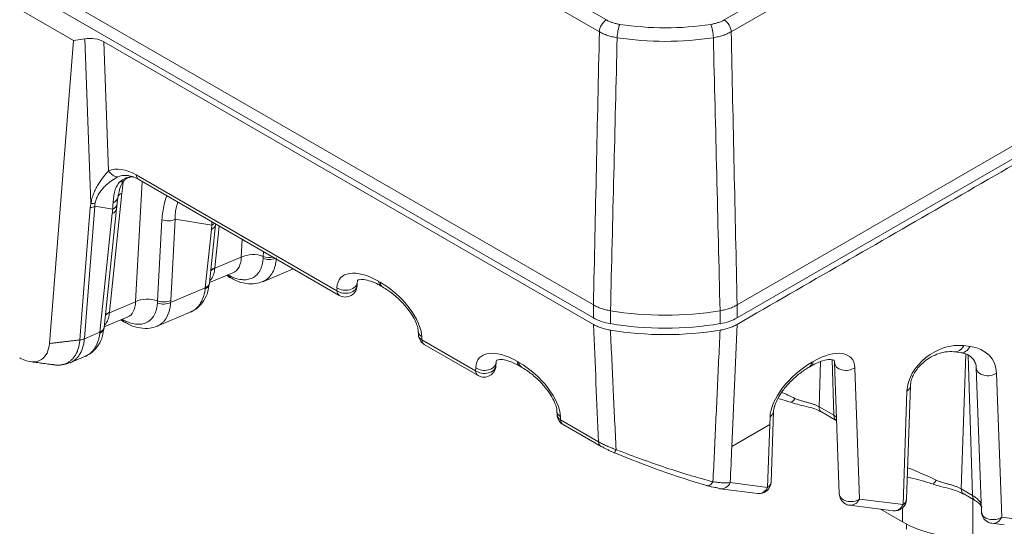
# Model space of a CAD drawing. Header units: millimetres. Extents: x 4 to 836, y 5 to 589.
# Tile 14 of 154: x 90 to 115, y 88 to 101. Entities that reach past the tile are written whole.
import ezdxf

# ---------------------------------------------------------------- set-up
doc = ezdxf.new("R2010")
doc.units = ezdxf.units.MM
doc.layers.add('1', color=7, linetype='Continuous', true_color=0xffffff)

msp = doc.modelspace()

# ---------------------------------------------------------------- linework, layer by layer
at = {"layer": '1', "color": 143, "linetype": 'Continuous', "lineweight": 18}
for p, q in [((193.303, 142.983), (108.54, 94.045)), ((104.915, 94.045), (37.829, 132.777)), ((84.883, 104.713), (91.802, 100.718)), ((91.194, 93.072), (91.802, 100.718)), ((91.802, 100.718), (92.083, 100.761)), ((92.564, 100.686), (104.915, 93.555)), ((93.083, 97.19), (93.087, 97.194)), ((93.446, 97.206), (98.505, 94.285)), ((92.573, 93.48), (92.883, 96.47)), ((95.23, 94.599), (95.382, 96.068)), ((96.573, 94.632), (97.343, 94.956)), ((95.231, 94.609), (95.819, 94.856)), ((95.656, 94.788), (95.715, 94.754)), ((95.817, 94.855), (95.819, 94.856)), ((98.955, 94.534), (98.958, 94.61)), ((98.955, 94.534), (98.955, 94.539)), ((99.558, 94.522), (99.597, 94.5)), ((92.574, 93.49), (93.152, 93.733)), ((92.99, 93.665), (93.049, 93.631)), ((93.151, 93.732), (93.153, 93.733)), ((93.907, 93.508), (94.743, 93.861)), ((100.499, 93.301), (100.496, 93.38)), ((100.649, 93.048), (102.005, 92.264)), ((91.71, 92.583), (92.087, 92.742)), ((114.007, 92.862), (114.167, 92.842)), ((102.455, 92.514), (102.458, 92.59)), ((102.455, 92.514), (102.455, 92.518)), ((103.058, 92.502), (103.097, 92.479)), ((110.358, 92.479), (110.397, 92.502)), ((110.996, 92.59), (111.114, 89.279)), ((114.573, 92.454), (114.703, 88.823)), ((112.911, 92.007), (112.813, 89.143)), ((103.999, 91.28), (103.996, 91.36)), ((109.458, 91.36), (109.397, 89.577)), ((110.669, 91.345), (111.041, 91.13)), ((104.149, 91.027), (105.106, 90.475)), ((108.116, 89.406), (109.059, 89.286)), ((111.114, 89.283), (111.114, 89.279)), ((114.254, 89.275), (114.541, 89.109)), ((111.376, 88.992), (112.475, 88.852)), ((114.702, 88.827), (114.703, 88.823)), ((114.965, 88.536), (115.279, 88.496))]:
    msp.add_line(p, q, dxfattribs=at)
at = {"layer": '1', "color": 252, "linetype": 'Continuous', "lineweight": 18}
for p, q in [((108.54, 93.719), (193.02, 142.494)), ((38.112, 132.287), (104.914, 93.719))]:
    msp.add_line(p, q, dxfattribs=at)
at = {"layer": '1', "color": 143, "linetype": 'Continuous', "lineweight": 13}
for p, q in [((101.585, 103.348), (105.241, 101.236)), ((108.213, 101.236), (111.87, 103.348)), ((105.065, 100.937), (101.408, 103.049)), ((112.046, 103.049), (108.389, 100.937)), ((92.239, 96.601), (92.083, 100.761)), ((92.564, 100.686), (92.686, 97.428)), ((93.365, 94.127), (93.53, 97.157)), ((93.384, 97.324), (98.444, 94.403)), ((93.02, 96.861), (92.708, 93.864)), ((91.958, 93.163), (92.223, 96.5)), ((92.34, 96.533), (92.074, 93.196)), ((92.79, 96.46), (92.34, 96.533)), ((92.468, 93.358), (92.778, 96.348)), ((93.92, 94.147), (94.032, 96.194)), ((94.365, 96.207), (94.253, 94.16)), ((95.289, 96.058), (94.365, 96.207)), ((95.125, 94.477), (95.277, 95.946)), ((95.475, 96.035), (95.365, 94.983)), ((96.032, 95.25), (96.056, 95.699)), ((96.587, 95.271), (96.593, 95.389)), ((95.364, 94.969), (96.032, 95.25)), ((99.496, 94.64), (99.535, 94.618)), ((94.251, 94.109), (95.125, 94.477)), ((98.444, 94.403), (98.447, 94.479)), ((92.707, 93.849), (93.365, 94.127)), ((92.075, 93.193), (92.468, 93.358)), ((100.585, 93.245), (100.587, 93.166)), ((100.587, 93.166), (101.944, 92.382)), ((114.257, 93.018), (114.416, 92.998)), ((110.979, 91.261), (110.934, 92.661)), ((114.306, 92.802), (114.192, 89.406)), ((114.479, 89.24), (114.365, 92.774)), ((101.944, 92.382), (101.947, 92.458)), ((102.996, 92.619), (103.035, 92.597)), ((110.419, 92.597), (110.458, 92.619)), ((110.645, 92.612), (110.606, 91.476)), ((111.508, 92.458), (111.626, 89.147)), ((115.084, 92.323), (115.214, 88.692)), ((112.725, 89.008), (112.823, 91.871)), ((110.606, 91.476), (110.979, 91.261)), ((104.085, 91.224), (104.087, 91.145)), ((109.363, 91.03), (109.37, 91.224)), ((104.087, 91.145), (105.044, 90.592)), ((108.405, 90.477), (109.363, 91.03)), ((109.309, 89.442), (109.363, 91.03)), ((108.365, 89.562), (109.309, 89.442)), ((114.192, 89.406), (114.479, 89.24)), ((111.626, 89.147), (112.725, 89.008)), ((115.214, 88.692), (115.528, 88.652))]:
    msp.add_line(p, q, dxfattribs=at)
at = {"layer": '1', "color": 252, "linetype": 'Continuous', "lineweight": 13}
for p, q in [((104.914, 93.719), (104.914, 94.045)), ((105.345, 93.899), (105.345, 93.572)), ((108.109, 93.572), (108.109, 93.899)), ((108.54, 94.045), (108.54, 93.719))]:
    msp.add_line(p, q, dxfattribs=at)
at = {"layer": '1', "color": 9, "linetype": 'Continuous', "lineweight": 13}
for p, q in [((112.714, 88.57), (112.714, 88.927)), ((114.481, 89.144), (114.481, 88.148))]:
    msp.add_line(p, q, dxfattribs=at)
at = {"layer": '1', "color": 9, "linetype": 'Continuous', "lineweight": 18}
msp.add_line((112.156, 88.893), (112.714, 88.57), dxfattribs=at)
at = {"layer": '1', "color": 27, "linetype": 'Continuous', "lineweight": 18}
msp.add_line((112.816, 88.515), (112.816, 88.386), dxfattribs=at)
at = {"layer": '1', "color": 143, "linetype": 'Continuous', "lineweight": 18}
for centre, start, end in [((98.655, 94.545), 240, 357.9596), ((100.799, 93.307), 181.9599, 240), ((102.155, 92.524), 240, 357.9596), ((104.299, 91.287), 181.9599, 240), ((109.097, 89.584), 262.7602, 358.0401), ((111.414, 89.289), 182.0404, 240), ((111.414, 89.289), 240, 262.7602), ((112.513, 89.15), 262.7602, 358.0401), ((115.002, 88.833), 182.0404, 240), ((115.002, 88.833), 240, 262.7602)]:
    msp.add_arc(centre, 0.3, start, end, dxfattribs=at)
at = {"layer": '1', "color": 143, "linetype": 'Continuous', "lineweight": 13}
for centre, major_axis, ratio, start_param, end_param in [((105.241, 101.032), (0.125, 0.217), 0.57735, 0.785398, 2.321288), ((105.579, 100.92), (-0.038, -0.247), 0.210196, 3.773325, 5.309215), ((106.727, 103.613), (-4.462, 0), 0.57735, 1.310427, 1.831165), ((107.876, 100.92), (0.038, -0.247), 0.210196, 0.973971, 2.50986), ((108.213, 101.032), (0.125, -0.217), 0.57735, 0.820305, 2.356194), ((106.727, 103.416), (4.712, 0), 0.57735, 4.45202, 4.972758), ((93.534, 95.556), (-0.867, 1.864), 0.506578, 5.657982, 6.2638), ((92.897, 97.57), (0.116, -0.277), 0.84428, 4.876908, 5.920361), ((93.746, 95.698), (-0.836, 1.572), 0.451542, 6.009432, 6.264273), ((93.799, 95.689), (-0.699, 1.549), 0.522307, 6.033275, 6.463548), ((92.895, 97.424), (0.192, -0.23), 0.800234, 5.749959, 6.261106), ((93.596, 97.466), (-0.15, -0.26), 0.57735, 5.57891, 6.283182), ((92.162, 96.786), (0.292, -0.07), 0.588699, 5.11714, 5.529728), ((96.055, 95.326), (-3.687, 1.371), 0.334023, 0.062564, 0.125087), ((92.623, 96.804), (0.296, -0.048), 0.686784, 5.4544, 6.258685), ((93.342, 96.606), (-0.497, 0.052), 0.61147, 5.479365, 5.812743), ((96.132, 95.14), (-3.866, 1.545), 0.382253, 0.055492, 0.118015), ((92.146, 96.686), (0.299, -0.024), 0.625624, 5.021971, 5.464429), ((92.585, 96.501), (0.298, -0.031), 0.61147, 5.479365, 6.281112), ((92.597, 96.613), (0.298, -0.032), 0.608796, 5.482054, 6.264021), ((94.172, 96.359), (-0.3, 0.016), 0.639355, 1.120714, 2.307113), ((95.084, 96.099), (0.298, -0.031), 0.61147, 5.479365, 6.281112), ((95.096, 96.211), (0.298, -0.032), 0.608796, 5.482054, 5.838048), ((95.292, 95.719), (-0.585, 0.831), 0.545909, 3.023381, 3.790474), ((96.354, 94.995), (0.499, -0.027), 0.639355, 1.120714, 2.307113), ((96.724, 95.385), (0.3, -0.012), 0.647798, 4.24922, 5.315215), ((96.727, 95.436), (0.3, -0.016), 0.639355, 4.262306, 5.0992), ((95.686, 94.714), (0.497, -0.052), 0.610953, 2.338295, 2.656349), ((95.688, 94.728), (0.497, -0.052), 0.61147, 2.337772, 2.655864), ((99.496, 93.853), (-0.958, 0.876), 0.491012, 5.134226, 6.678843), ((95.865, 95.014), (-0.15, -0.26), 0.57735, 5.955147, 6.282926), ((95.905, 94.991), (-0.147, -0.261), 0.569062, 5.804322, 6.265489), ((99.708, 94.782), (-0.15, -0.26), 0.57735, 5.57891, 6.283199), ((94.929, 94.61), (0.298, -0.035), 0.628221, 5.486068, 6.297011), ((94.931, 94.623), (0.298, -0.032), 0.617281, 5.4814, 6.282917), ((94.931, 94.63), (0.298, -0.031), 0.61147, 5.479365, 6.283169), ((98.655, 94.545), (0.3, -0.011), 0.685579, 3.954361, 6.283168), ((98.655, 94.545), (-0.15, -0.26), 0.57735, 5.57891, 6.283182), ((98.658, 94.621), (0.3, -0.011), 0.685579, 3.954361, 6.283168), ((99.747, 94.76), (-0.15, -0.26), 0.57735, 5.57891, 6.28029), ((99.535, 93.83), (-0.958, 0.876), 0.491012, 3.58961, 5.134226), ((93.687, 93.872), (-0.499, 0.027), 0.639355, 4.262306, 5.448706), ((94.06, 94.313), (-0.3, 0.016), 0.639355, 1.120714, 2.307113), ((92.625, 94.596), (-0.585, 0.831), 0.545909, 3.023381, 3.790474), ((94.058, 94.262), (-0.3, 0.012), 0.647798, 1.107628, 2.296773), ((93.029, 93.595), (-0.497, 0.052), 0.610953, 5.479888, 5.797942), ((93.031, 93.609), (-0.497, 0.052), 0.61147, 5.479365, 5.797457), ((93.199, 93.891), (-0.15, -0.26), 0.57735, 5.955147, 6.282926), ((93.238, 93.868), (0.147, 0.261), 0.569062, 2.662729, 3.124305), ((92.272, 93.49), (0.298, -0.035), 0.628221, 5.486068, 6.297011), ((92.274, 93.504), (0.298, -0.032), 0.617281, 5.4814, 6.282917), ((92.274, 93.511), (0.298, -0.031), 0.61147, 5.479365, 6.283169), ((91.881, 93.345), (0.299, -0.019), 0.634213, 5.012368, 5.454746), ((100.796, 93.387), (-0.3, -0.01), 0.647081, 6.263361, 7.04939), ((100.799, 93.307), (-0.3, -0.01), 0.647081, 6.263361, 7.04939), ((100.799, 93.307), (-0.15, -0.26), 0.57735, 5.57891, 6.283182), ((102.996, 91.832), (-0.958, 0.876), 0.491012, 5.134226, 6.678843), ((110.458, 91.832), (0.958, 0.876), 0.491012, 5.887528, 7.432144), ((113.86, 92.087), (0.922, 0.632), 0.752554, 0.701766, 2.635084), ((114.045, 93.16), (-0.038, -0.298), 0.820489, 0.010706, 1.180482), ((114.205, 93.14), (-0.038, -0.298), 0.820489, 0.000003, 1.180482), ((114.022, 92.067), (0.965, 0.591), 0.757019, 5.879159, 7.039606), ((102.155, 92.524), (0.3, -0.011), 0.685579, 3.954361, 6.283168), ((102.158, 92.6), (0.3, -0.011), 0.685579, 3.954361, 6.283168), ((103.208, 92.761), (-0.15, -0.26), 0.57735, 5.57891, 6.283199), ((103.247, 92.739), (-0.15, -0.26), 0.57735, 5.57891, 6.28029), ((103.035, 91.809), (-0.958, 0.876), 0.491012, 3.58961, 5.134226), ((110.419, 91.809), (0.958, 0.876), 0.491012, 1.148959, 2.693575), ((110.208, 92.739), (0.15, -0.26), 0.57735, 0.000172, 0.704276), ((110.247, 92.761), (0.15, -0.26), 0.57735, 6.283171, 6.987461), ((111.296, 92.6), (-0.3, -0.011), 0.685579, 0.000018, 2.328825), ((114.873, 92.465), (-0.3, -0.011), 0.685579, 0.000018, 2.328825), ((102.155, 92.524), (-0.15, -0.26), 0.57735, 5.57891, 6.283182), ((112.611, 92.013), (0.3, -0.01), 0.647081, 5.516981, 6.303009), ((110.057, 91.605), (-0.787, 0.385), 0.053372, 4.813701, 5.276855), ((109.981, 91.874), (0.098, 0.284), 0.315349, 3.298232, 4.099559), ((110.819, 91.605), (0.15, 0.26), 0.57735, 2.382374, 3.141594), ((104.296, 91.366), (-0.3, -0.01), 0.647081, 6.263361, 7.04939), ((104.299, 91.287), (-0.3, -0.01), 0.647081, 6.263361, 7.04939), ((109.158, 91.366), (0.3, -0.01), 0.647081, 5.516981, 6.303009), ((111.191, 91.39), (0.15, 0.26), 0.57735, 2.382374, 3.134758), ((104.299, 91.287), (-0.15, -0.26), 0.57735, 5.57891, 6.283182), ((105.256, 90.734), (-0.15, -0.26), 0.57735, 5.57891, 6.283182), ((105.565, 90.585), (-0.115, -0.277), 0.006576, 5.459526, 6.464935), ((113.608, 89.54), (-0.837, 0.403), 0.061218, 4.797168, 5.902773), ((107.852, 89.771), (-0.085, -0.288), 0.504003, 6.072357, 7.299489), ((108.154, 89.703), (-0.038, -0.298), 0.820489, 0.000003, 1.180482), ((109.097, 89.584), (-0.038, -0.298), 0.820489, 0.000003, 1.180482), ((109.097, 89.584), (0.3, -0.01), 0.647081, 5.516981, 6.303009), ((113.55, 89.813), (0.099, 0.283), 0.296989, 3.291347, 4.092678), ((111.414, 89.289), (-0.3, -0.011), 0.685579, 0.000018, 2.328825), ((114.404, 89.535), (0.15, 0.26), 0.57735, 2.382374, 3.125781), ((114.691, 89.369), (0.15, 0.26), 0.57735, 2.382374, 3.134758), ((111.414, 89.289), (-0.038, -0.298), 0.820489, 0.000003, 1.180482), ((112.513, 89.15), (-0.038, -0.298), 0.820489, 0.000003, 1.180482), ((112.513, 89.15), (0.3, -0.01), 0.647081, 5.516981, 6.303009), ((115.002, 88.833), (-0.3, -0.011), 0.685579, 0.000018, 2.328825), ((115.002, 88.833), (-0.038, -0.298), 0.820489, 0.000003, 1.180482)]:
    msp.add_ellipse(centre, major_axis=major_axis, ratio=ratio, start_param=start_param, end_param=end_param, dxfattribs=at)
at = {"layer": '1', "color": 143, "linetype": 'Continuous', "lineweight": 18}
for centre, major_axis, ratio, start_param, end_param in [((92.21, 100.481), (0.5, 0.001), 0.579251, 0.78456, 1.826562), ((93.746, 95.698), (-0.836, 1.572), 0.451542, 5.953403, 6.009432), ((106.727, 96.673), (-5, 0), 0.57735, 1.290719, 1.850873), ((106.727, 96.183), (-5, 0), 0.57735, 1.290523, 1.85107), ((105.256, 90.734), (-0.15, -0.26), 0.57735, 6.283182, 6.506403), ((106.452, 90.811), (-4.149, 1.571), 0.187789, 1.398961, 1.956375), ((108.154, 89.703), (-0.038, -0.298), 0.820489, 5.961487, 6.283188)]:
    msp.add_ellipse(centre, major_axis=major_axis, ratio=ratio, start_param=start_param, end_param=end_param, dxfattribs=at)
at = {"layer": '1', "color": 252, "linetype": 'Continuous', "lineweight": 18}
for centre, major_axis, start_param, end_param in [((105.622, 94.127), (1, 0), 3.926991, 4.432351), ((107.833, 94.127), (1, 0), 4.992427, 5.497787), ((106.727, 96.347), (-5, 0), 1.290759, 1.850834)]:
    msp.add_ellipse(centre, major_axis=major_axis, ratio=0.57735, start_param=start_param, end_param=end_param, dxfattribs=at)
at = {"layer": '1', "color": 9, "linetype": 'Continuous', "lineweight": 18}
msp.add_ellipse((114.481, 89.593), major_axis=(2.5, 0), ratio=0.578054, start_param=3.9276, end_param=4.712389, dxfattribs=at)
at = {"layer": '1', "color": 143, "linetype": 'Continuous', "lineweight": 18}
for points, degree in [([(108.539, 93.555), (129.845, 105.856)], 1), ([(92.898, 96.576), (92.904, 96.676), (92.92, 96.754)], 2), ([(92.885, 96.47), (92.896, 96.581)], 1), ([(95.715, 94.754), (95.736, 94.742), (95.758, 94.73)], 2), ([(95.227, 94.575), (95.229, 94.591)], 1), ([(92.57, 93.456), (92.572, 93.472)], 1), ([(93.049, 93.631), (93.069, 93.618), (93.091, 93.607)], 2), ([(90.712, 92.615), (91.305, 92.534)], 1)]:
    msp.add_open_spline(points, degree=degree, dxfattribs=at)
at = {"layer": '1', "color": 143, "linetype": 'Continuous', "lineweight": 13}
for points, knots in [([(105.241, 101.236), (105.265, 101.223), (105.289, 101.21), (105.342, 101.187), (105.369, 101.177), (105.426, 101.158), (105.455, 101.15), (105.516, 101.135), (105.547, 101.129), (105.579, 101.124)], [0, 0, 0, 0, 0.25, 0.25, 0.5, 0.5, 0.75, 0.75, 1, 1, 1, 1]), ([(107.876, 101.124), (107.908, 101.129), (107.939, 101.135), (107.999, 101.15), (108.029, 101.158), (108.085, 101.177), (108.113, 101.187), (108.165, 101.21), (108.19, 101.223), (108.213, 101.236)], [0, 0, 0, 0, 0.25, 0.25, 0.5, 0.5, 0.75, 0.75, 1, 1, 1, 1]), ([(105.514, 100.788), (105.472, 100.794), (105.43, 100.803), (105.35, 100.822), (105.31, 100.833), (105.235, 100.858), (105.198, 100.872), (105.146, 100.895), (105.129, 100.903), (105.096, 100.92), (105.08, 100.928), (105.065, 100.937)], [0, 0, 0, 0, 0.25, 0.25, 0.5, 0.5, 0.75, 0.75, 0.875, 0.875, 1, 1, 1, 1]), ([(108.389, 100.937), (108.358, 100.92), (108.326, 100.903), (108.274, 100.88), (108.256, 100.873), (108.219, 100.859), (108.201, 100.852), (108.144, 100.833), (108.105, 100.822), (108.024, 100.803), (107.982, 100.794), (107.94, 100.788)], [0, 0, 0, 0, 0.25, 0.25, 0.375, 0.375, 0.5, 0.5, 0.75, 0.75, 1, 1, 1, 1]), ([(92.239, 96.601), (92.245, 96.643), (92.254, 96.686), (92.276, 96.769), (92.29, 96.811), (92.314, 96.872), (92.323, 96.892), (92.34, 96.932), (92.35, 96.951), (92.379, 97.009), (92.399, 97.046), (92.442, 97.118), (92.464, 97.152), (92.499, 97.201), (92.51, 97.217), (92.533, 97.247), (92.544, 97.262), (92.601, 97.335), (92.646, 97.385), (92.686, 97.428)], [0, 0, 0, 0, 0.125, 0.125, 0.25, 0.25, 0.3125, 0.3125, 0.375, 0.375, 0.5, 0.5, 0.625, 0.625, 0.6875, 0.6875, 0.75, 0.75, 1, 1, 1, 1]), ([(92.923, 97.277), (92.878, 97.255), (92.825, 97.225), (92.755, 97.177), (92.741, 97.167), (92.712, 97.145), (92.697, 97.133), (92.653, 97.097), (92.624, 97.071), (92.567, 97.014), (92.539, 96.984), (92.5, 96.935), (92.487, 96.918), (92.462, 96.884), (92.45, 96.866), (92.416, 96.812), (92.396, 96.774), (92.365, 96.697), (92.353, 96.657), (92.347, 96.617)], [0, 0, 0, 0, 0.25, 0.25, 0.3125, 0.3125, 0.375, 0.375, 0.5, 0.5, 0.625, 0.625, 0.6875, 0.6875, 0.75, 0.75, 0.875, 0.875, 1, 1, 1, 1]), ([(92.799, 96.621), (92.803, 96.677), (92.808, 96.73), (92.819, 96.804), (92.823, 96.828), (92.832, 96.875), (92.837, 96.898), (92.855, 96.964), (92.87, 97.005), (92.9, 97.062), (92.911, 97.08), (92.936, 97.115), (92.95, 97.132), (92.967, 97.147)], [0, 0, 0, 0, 0.25, 0.25, 0.375, 0.375, 0.5, 0.5, 0.75, 0.75, 0.875, 0.875, 1, 1, 1, 1]), ([(94.032, 96.194), (94.036, 96.261), (94.042, 96.326), (94.06, 96.455), (94.071, 96.518), (94.1, 96.64), (94.116, 96.699), (94.14, 96.772), (94.145, 96.786), (94.15, 96.801)], [0, 0, 0, 0, 0.306578, 0.306578, 0.613156, 0.613156, 0.919734, 0.919734, 1, 1, 1, 1]), ([(94.434, 96.637), (94.43, 96.625), (94.425, 96.613), (94.413, 96.577), (94.405, 96.553), (94.386, 96.478), (94.376, 96.426), (94.365, 96.319), (94.363, 96.264), (94.365, 96.207)], [0, 0, 0, 0, 0.09535, 0.09535, 0.27628, 0.27628, 0.63814, 0.63814, 1, 1, 1, 1]), ([(95.706, 94.798), (95.72, 94.79), (95.734, 94.783), (95.762, 94.769), (95.776, 94.762), (95.818, 94.743), (95.846, 94.732), (95.927, 94.704), (95.98, 94.691), (96.044, 94.684), (96.057, 94.682), (96.083, 94.681), (96.12, 94.68), (96.156, 94.682), (96.225, 94.692), (96.268, 94.705), (96.349, 94.743), (96.385, 94.769), (96.433, 94.815), (96.448, 94.832), (96.469, 94.859), (96.476, 94.869), (96.489, 94.889), (96.495, 94.899), (96.524, 94.952), (96.543, 94.998), (96.564, 95.075), (96.569, 95.102), (96.576, 95.144), (96.578, 95.158), (96.581, 95.187), (96.583, 95.202), (96.584, 95.217)], [0, 0, 0, 0, 0.03125, 0.03125, 0.0625, 0.0625, 0.125, 0.125, 0.25, 0.25, 0.28125, 0.28125, 0.3125, 0.375, 0.375, 0.5, 0.5, 0.625, 0.625, 0.6875, 0.6875, 0.71875, 0.71875, 0.75, 0.75, 0.875, 0.875, 0.9375, 0.9375, 0.96875, 0.96875, 1, 1, 1, 1]), ([(96.918, 95.233), (96.917, 95.215), (96.915, 95.197), (96.912, 95.162), (96.909, 95.145), (96.902, 95.095), (96.895, 95.062), (96.871, 94.97), (96.849, 94.914), (96.815, 94.851), (96.808, 94.839), (96.792, 94.815), (96.769, 94.78), (96.724, 94.73), (96.684, 94.696), (96.642, 94.666), (96.619, 94.653), (96.588, 94.638), (96.581, 94.635), (96.573, 94.631)], [0, 0, 0, 0, 0.060141, 0.060141, 0.120283, 0.120283, 0.240565, 0.240565, 0.481131, 0.481131, 0.541272, 0.541272, 0.601413, 0.721696, 0.841979, 0.841979, 0.962261, 0.962261, 1, 1, 1, 1]), ([(95.364, 94.969), (95.359, 94.92), (95.351, 94.875), (95.332, 94.812), (95.325, 94.792), (95.313, 94.763), (95.309, 94.754), (95.299, 94.735), (95.294, 94.726), (95.276, 94.695), (95.261, 94.675), (95.245, 94.656)], [0, 0, 0, 0, 0.37784, 0.37784, 0.56676, 0.56676, 0.661219, 0.661219, 0.755679, 0.755679, 1, 1, 1, 1]), ([(93.039, 93.674), (93.053, 93.667), (93.067, 93.659), (93.096, 93.645), (93.11, 93.639), (93.151, 93.62), (93.179, 93.609), (93.26, 93.581), (93.313, 93.568), (93.378, 93.56), (93.391, 93.559), (93.416, 93.558), (93.453, 93.557), (93.489, 93.559), (93.558, 93.569), (93.602, 93.582), (93.682, 93.62), (93.718, 93.645), (93.766, 93.692), (93.782, 93.709), (93.803, 93.736), (93.809, 93.746), (93.822, 93.766), (93.828, 93.776), (93.858, 93.828), (93.876, 93.875), (93.897, 93.952), (93.903, 93.979), (93.91, 94.021), (93.912, 94.035), (93.915, 94.064), (93.916, 94.079), (93.917, 94.094)], [0, 0, 0, 0, 0.03125, 0.03125, 0.0625, 0.0625, 0.125, 0.125, 0.25, 0.25, 0.28125, 0.28125, 0.3125, 0.375, 0.375, 0.5, 0.5, 0.625, 0.625, 0.6875, 0.6875, 0.71875, 0.71875, 0.75, 0.75, 0.875, 0.875, 0.9375, 0.9375, 0.96875, 0.96875, 1, 1, 1, 1]), ([(94.251, 94.109), (94.25, 94.091), (94.249, 94.074), (94.245, 94.039), (94.243, 94.022), (94.235, 93.971), (94.228, 93.939), (94.204, 93.847), (94.183, 93.791), (94.148, 93.728), (94.141, 93.715), (94.126, 93.692), (94.102, 93.657), (94.058, 93.607), (94.018, 93.573), (93.975, 93.543), (93.953, 93.53), (93.922, 93.515), (93.914, 93.511), (93.906, 93.508)], [0, 0, 0, 0, 0.060141, 0.060141, 0.120283, 0.120283, 0.240565, 0.240565, 0.481131, 0.481131, 0.541272, 0.541272, 0.601413, 0.721696, 0.841979, 0.841979, 0.962261, 0.962261, 1, 1, 1, 1]), ([(92.707, 93.849), (92.703, 93.801), (92.694, 93.756), (92.676, 93.693), (92.668, 93.673), (92.656, 93.644), (92.652, 93.635), (92.642, 93.616), (92.638, 93.607), (92.619, 93.576), (92.605, 93.556), (92.589, 93.537)], [0, 0, 0, 0, 0.37784, 0.37784, 0.56676, 0.56676, 0.661219, 0.661219, 0.755679, 0.755679, 1, 1, 1, 1]), ([(105.344, 93.409), (105.368, 92.898), (105.392, 92.387), (105.416, 91.874), (105.416, 91.872), (105.439, 91.38), (105.462, 90.888), (105.485, 90.397)], [0, 0, 0, 0, 0.509199, 0.509199, 0.510675, 0.510675, 1, 1, 1, 1]), ([(107.931, 89.583), (107.942, 89.83), (107.954, 90.078), (107.99, 90.836), (108.014, 91.347), (108.062, 92.375), (108.086, 92.892), (108.11, 93.409)], [0, 0, 0, 0, 0.193849, 0.193849, 0.594745, 0.594745, 1, 1, 1, 1]), ([(92.075, 93.193), (92.073, 93.174), (92.071, 93.157), (92.067, 93.121), (92.065, 93.104), (92.056, 93.053), (92.048, 93.021), (92.022, 92.927), (91.998, 92.871), (91.961, 92.806), (91.954, 92.794), (91.937, 92.77), (91.912, 92.735), (91.865, 92.683), (91.824, 92.649), (91.78, 92.618), (91.757, 92.605), (91.725, 92.589), (91.717, 92.586), (91.708, 92.582)], [0, 0, 0, 0, 0.060001, 0.060001, 0.120001, 0.120001, 0.240002, 0.240002, 0.480005, 0.480005, 0.540005, 0.540005, 0.600006, 0.720007, 0.840008, 0.840008, 0.96001, 0.96001, 1, 1, 1, 1]), ([(109.998, 91.686), (110.022, 91.674), (110.047, 91.664), (110.086, 91.65), (110.1, 91.645), (110.127, 91.636), (110.141, 91.632), (110.168, 91.624), (110.182, 91.62), (110.21, 91.612), (110.224, 91.608), (110.265, 91.597), (110.292, 91.59), (110.332, 91.579), (110.346, 91.576), (110.372, 91.568), (110.385, 91.564), (110.424, 91.553), (110.449, 91.544), (110.497, 91.527), (110.52, 91.518), (110.565, 91.498), (110.586, 91.487), (110.606, 91.476)], [0, 0, 0, 0, 0.125, 0.125, 0.1875, 0.1875, 0.25, 0.25, 0.3125, 0.3125, 0.375, 0.375, 0.5, 0.5, 0.5625, 0.5625, 0.625, 0.625, 0.75, 0.75, 0.875, 0.875, 1, 1, 1, 1]), ([(105.044, 90.592), (105.075, 90.574), (105.14, 90.539), (105.212, 90.505), (105.268, 90.48), (105.287, 90.472), (105.325, 90.456), (105.345, 90.448), (105.404, 90.425), (105.444, 90.411), (105.485, 90.397)], [0, 0, 0, 0, 0.25, 0.5, 0.5, 0.625, 0.625, 0.75, 0.75, 1, 1, 1, 1]), ([(105.485, 90.397), (105.59, 90.355), (105.696, 90.314), (105.854, 90.253), (105.906, 90.234), (106.012, 90.194), (106.065, 90.175), (106.328, 90.079), (106.535, 90.007), (106.944, 89.871), (107.146, 89.808), (107.395, 89.733), (107.444, 89.719), (107.543, 89.69), (107.592, 89.676), (107.739, 89.635), (107.836, 89.608), (107.931, 89.583)], [0, 0, 0, 0, 0.125, 0.125, 0.1875, 0.1875, 0.25, 0.25, 0.5, 0.5, 0.75, 0.75, 0.8125, 0.8125, 0.875, 0.875, 1, 1, 1, 1]), ([(107.931, 89.583), (107.952, 89.58), (107.973, 89.577), (108.014, 89.571), (108.034, 89.569), (108.093, 89.563), (108.131, 89.56), (108.204, 89.556), (108.273, 89.555), (108.336, 89.559), (108.365, 89.562)], [0, 0, 0, 0, 0.125, 0.125, 0.25, 0.25, 0.5, 0.5, 0.75, 1, 1, 1, 1]), ([(113.561, 89.625), (113.587, 89.613), (113.613, 89.602), (113.668, 89.582), (113.696, 89.573), (113.739, 89.561), (113.754, 89.556), (113.783, 89.548), (113.797, 89.545), (113.839, 89.533), (113.867, 89.526), (113.923, 89.51), (113.95, 89.502), (114.003, 89.486), (114.029, 89.477), (114.079, 89.459), (114.126, 89.44), (114.171, 89.418), (114.192, 89.406)], [0, 0, 0, 0, 0.125, 0.125, 0.25, 0.25, 0.3125, 0.3125, 0.375, 0.375, 0.5, 0.5, 0.625, 0.625, 0.75, 0.75, 0.875, 1, 1, 1, 1]), ([(114.479, 89.24), (114.517, 89.218), (114.55, 89.194), (114.594, 89.157), (114.608, 89.144), (114.627, 89.124), (114.632, 89.118), (114.644, 89.105), (114.649, 89.098), (114.664, 89.079), (114.673, 89.067), (114.684, 89.049), (114.687, 89.044), (114.692, 89.035), (114.694, 89.031), (114.695, 89.028)], [0, 0, 0, 0, 0.344005, 0.344005, 0.516007, 0.516007, 0.602008, 0.602008, 0.688009, 0.688009, 0.860012, 0.860012, 0.946013, 0.946013, 1, 1, 1, 1])]:
    msp.add_open_spline(points, degree=3, knots=knots, dxfattribs=at)
for points, degree in [([(104.915, 94.045), (104.965, 96.343), (105.015, 98.64), (105.065, 100.937)], 3), ([(108.389, 100.937), (108.439, 98.64), (108.489, 96.343), (108.54, 94.045)], 3), ([(105.514, 100.788), (105.458, 98.491), (105.401, 96.195), (105.345, 93.899)], 3), ([(93.053, 97.172), (93.048, 97.12), (93.036, 97.016), (93.025, 96.913), (93.02, 96.861)], 3), ([(92.79, 96.46), (92.792, 96.516), (92.795, 96.57), (92.799, 96.621)], 3), ([(92.778, 96.348), (92.782, 96.386), (92.786, 96.423), (92.79, 96.46)], 3), ([(95.289, 96.058), (95.29, 96.086), (95.291, 96.114), (95.293, 96.142)], 3), ([(95.277, 95.946), (95.281, 95.983), (95.285, 96.02), (95.289, 96.058)], 3), ([(96.584, 95.217), (96.585, 95.235), (96.586, 95.253), (96.587, 95.271)], 3), ([(95.365, 94.983), (95.365, 94.978), (95.364, 94.973), (95.364, 94.969)], 3), ([(95.694, 94.804), (95.698, 94.802), (95.702, 94.8), (95.706, 94.798)], 3), ([(93.917, 94.094), (93.918, 94.111), (93.919, 94.129), (93.92, 94.147)], 3), ([(94.253, 94.16), (94.253, 94.143), (94.252, 94.126), (94.251, 94.109)], 3), ([(93.028, 93.681), (93.032, 93.679), (93.035, 93.677), (93.039, 93.674)], 3), ([(105.044, 90.592), (105.001, 91.58), (104.958, 92.568), (104.915, 93.555)], 3), ([(108.539, 93.555), (108.494, 92.529), (108.45, 91.503), (108.405, 90.477)], 3), ([(91.194, 93.072), (91.958, 93.163)], 1), ([(91.958, 93.158), (91.958, 93.16), (91.958, 93.162), (91.958, 93.163)], 3), ([(110.979, 91.261), (111.006, 91.245), (111.031, 91.228), (111.054, 91.211)], 3)]:
    msp.add_open_spline(points, degree=degree, dxfattribs=at)
at = {"layer": '1', "color": 143, "linetype": 'Continuous', "lineweight": 13, "extrusion": (3.06114e-10, 7.51887e-12, -1)}
msp.add_open_spline([(108.109, 93.899), (108.053, 96.195), (107.997, 98.491), (107.94, 100.788)], degree=3, dxfattribs=at)
at = {"layer": '1', "color": 143, "linetype": 'Continuous', "lineweight": 18}
for points, knots in [([(92.921, 96.75), (92.929, 96.805), (92.951, 96.939), (93.009, 97.096), (93.052, 97.167), (93.085, 97.19), (93.088, 97.193)], [0, 0, 0, 0, 0.233534, 0.609992, 0.956227, 1, 1, 1, 1]), ([(93.087, 97.194), (93.105, 97.209), (93.168, 97.251), (93.232, 97.276), (93.29, 97.278)], [0, 0, 0, 0, 0.309022, 1, 1, 1, 1]), ([(93.148, 97.309), (93.156, 97.309), (93.199, 97.31), (93.304, 97.28), (93.402, 97.231), (93.446, 97.206)], [0, 0, 0, 0, 0.128594, 0.640587, 1, 1, 1, 1]), ([(95.759, 94.739), (95.803, 94.709), (95.931, 94.636), (96.144, 94.578), (96.378, 94.569), (96.512, 94.61), (96.571, 94.636)], [0, 0, 0, 0, 0.165137, 0.479141, 0.770306, 1, 1, 1, 1]), ([(98.958, 94.61), (98.959, 94.624), (98.963, 94.659), (98.973, 94.669), (98.971, 94.672), (99.046, 94.695), (99.201, 94.679), (99.383, 94.615), (99.506, 94.552), (99.558, 94.522)], [0, 0, 0, 0, 0.057663, 0.167092, 0.326665, 0.488091, 0.676306, 0.86998, 1, 1, 1, 1]), ([(94.737, 93.864), (94.807, 93.891), (94.94, 93.966), (95.095, 94.148), (95.191, 94.358), (95.216, 94.509), (95.221, 94.578)], [0, 0, 0, 0, 0.24565, 0.517314, 0.790192, 1, 1, 1, 1]), ([(94.744, 93.861), (94.755, 93.866), (94.765, 93.87), (94.822, 93.899), (94.865, 93.929), (94.923, 93.984), (94.941, 94.004), (94.976, 94.047), (94.992, 94.071), (95.036, 94.144), (95.06, 94.199), (95.089, 94.288), (95.098, 94.319), (95.108, 94.367), (95.111, 94.384), (95.117, 94.417), (95.12, 94.434), (95.122, 94.451)], [0, 0, 0, 0, 0.052048, 0.052048, 0.289036, 0.289036, 0.40753, 0.40753, 0.526024, 0.526024, 0.763012, 0.763012, 0.881506, 0.881506, 0.940753, 0.940753, 1, 1, 1, 1]), ([(99.597, 94.5), (99.641, 94.475), (99.766, 94.395), (99.971, 94.233), (100.18, 94.016), (100.337, 93.803), (100.436, 93.62), (100.486, 93.471), (100.496, 93.404), (100.496, 93.376)], [0, 0, 0, 0, 0.118354, 0.337232, 0.534691, 0.68571, 0.812098, 0.912608, 1, 1, 1, 1]), ([(105.345, 93.899), (105.304, 93.906), (105.225, 93.922), (105.151, 93.944), (105.096, 93.962), (105.079, 93.969), (105.044, 93.982), (105.026, 93.99), (104.976, 94.012), (104.945, 94.028), (104.915, 94.045)], [0, 0, 0, 0, 0.25, 0.5, 0.5, 0.625, 0.625, 0.75, 0.75, 1, 1, 1, 1]), ([(108.54, 94.045), (108.51, 94.028), (108.447, 93.996), (108.378, 93.969), (108.323, 93.95), (108.305, 93.945), (108.267, 93.934), (108.248, 93.928), (108.19, 93.914), (108.15, 93.906), (108.109, 93.899)], [0, 0, 0, 0, 0.25, 0.5, 0.5, 0.625, 0.625, 0.75, 0.75, 1, 1, 1, 1]), ([(92.081, 92.745), (92.151, 92.772), (92.283, 92.847), (92.439, 93.029), (92.534, 93.239), (92.559, 93.39), (92.564, 93.459)], [0, 0, 0, 0, 0.24565, 0.517314, 0.790192, 1, 1, 1, 1]), ([(93.092, 93.615), (93.136, 93.586), (93.264, 93.513), (93.477, 93.455), (93.711, 93.445), (93.846, 93.487), (93.904, 93.513)], [0, 0, 0, 0, 0.165126, 0.479134, 0.770303, 1, 1, 1, 1]), ([(104.915, 93.555), (104.945, 93.538), (105.008, 93.506), (105.077, 93.479), (105.131, 93.461), (105.149, 93.455), (105.187, 93.444), (105.206, 93.439), (105.264, 93.424), (105.303, 93.416), (105.344, 93.409)], [0, 0, 0, 0, 0.25, 0.5, 0.5, 0.625, 0.625, 0.75, 0.75, 1, 1, 1, 1]), ([(108.11, 93.409), (108.151, 93.416), (108.23, 93.432), (108.304, 93.454), (108.358, 93.472), (108.376, 93.479), (108.411, 93.492), (108.428, 93.5), (108.478, 93.522), (108.509, 93.538), (108.539, 93.555)], [0, 0, 0, 0, 0.25, 0.5, 0.5, 0.625, 0.625, 0.75, 0.75, 1, 1, 1, 1]), ([(91.301, 92.535), (91.303, 92.534), (91.306, 92.534), (91.338, 92.53), (91.367, 92.528), (91.425, 92.528), (91.452, 92.53), (91.533, 92.541), (91.583, 92.556), (91.653, 92.59), (91.675, 92.603), (91.718, 92.632), (91.759, 92.665), (91.795, 92.705), (91.82, 92.738), (91.828, 92.749), (91.844, 92.773), (91.852, 92.785), (91.887, 92.847), (91.91, 92.902), (91.934, 92.992), (91.941, 93.024), (91.949, 93.073), (91.952, 93.09), (91.955, 93.124), (91.957, 93.141), (91.958, 93.158)], [0, 0, 0, 0, 0.006232, 0.006232, 0.089046, 0.089046, 0.17186, 0.17186, 0.337488, 0.337488, 0.420302, 0.420302, 0.503116, 0.58593, 0.58593, 0.627337, 0.627337, 0.668744, 0.668744, 0.834372, 0.834372, 0.917186, 0.917186, 0.958593, 0.958593, 1, 1, 1, 1]), ([(92.075, 93.196), (92.058, 93.188), (92.04, 93.181), (92.001, 93.17), (91.98, 93.166), (91.958, 93.163)], [0, 0, 0, 0, 0.5, 0.5, 1, 1, 1, 1]), ([(92.087, 92.742), (92.098, 92.746), (92.108, 92.751), (92.166, 92.78), (92.208, 92.81), (92.266, 92.865), (92.284, 92.885), (92.319, 92.928), (92.335, 92.951), (92.379, 93.025), (92.404, 93.079), (92.432, 93.169), (92.441, 93.2), (92.451, 93.248), (92.455, 93.265), (92.46, 93.298), (92.463, 93.315), (92.465, 93.332)], [0, 0, 0, 0, 0.052048, 0.052048, 0.289036, 0.289036, 0.40753, 0.40753, 0.526024, 0.526024, 0.763012, 0.763012, 0.881506, 0.881506, 0.940753, 0.940753, 1, 1, 1, 1]), ([(90.443, 92.712), (90.452, 92.707), (90.461, 92.702), (90.669, 92.591), (90.862, 92.581), (91.109, 92.746), (91.179, 92.89), (91.194, 93.073)], [0, 0, 0, 0, 0.02412, 0.02412, 0.555511, 0.555511, 1, 1, 1, 1]), ([(102.458, 92.59), (102.459, 92.604), (102.463, 92.638), (102.473, 92.648), (102.471, 92.651), (102.546, 92.674), (102.701, 92.658), (102.883, 92.595), (103.006, 92.531), (103.058, 92.502)], [0, 0, 0, 0, 0.057663, 0.167092, 0.326665, 0.488091, 0.676306, 0.86998, 1, 1, 1, 1]), ([(110.397, 92.502), (110.441, 92.527), (110.565, 92.592), (110.75, 92.658), (110.911, 92.674), (110.984, 92.651), (110.981, 92.648), (110.992, 92.636), (110.995, 92.601), (110.996, 92.59)], [0, 0, 0, 0, 0.112738, 0.323627, 0.514759, 0.680164, 0.835592, 0.954674, 1, 1, 1, 1]), ([(112.911, 92.003), (112.911, 92.025), (112.918, 92.086), (112.946, 92.197), (113.011, 92.333), (113.105, 92.466), (113.235, 92.6), (113.4, 92.721), (113.596, 92.815), (113.811, 92.869), (113.942, 92.873), (114.007, 92.862)], [0, 0, 0, 0, 0.052942, 0.131206, 0.197844, 0.270005, 0.355397, 0.471859, 0.615367, 0.788299, 1, 1, 1, 1]), ([(114.167, 92.842), (114.201, 92.838), (114.299, 92.818), (114.43, 92.754), (114.522, 92.653), (114.565, 92.547), (114.572, 92.475), (114.573, 92.454)], [0, 0, 0, 0, 0.144028, 0.443188, 0.732544, 0.927318, 1, 1, 1, 1]), ([(91.272, 92.545), (91.287, 92.54), (91.31, 92.534), (91.333, 92.53), (91.341, 92.528)], [0, 0, 0, 0, 0.671759, 1, 1, 1, 1]), ([(91.381, 92.524), (91.441, 92.519), (91.553, 92.531), (91.657, 92.566), (91.705, 92.589)], [0, 0, 0, 0, 0.530785, 1, 1, 1, 1]), ([(103.097, 92.479), (103.141, 92.454), (103.266, 92.374), (103.471, 92.213), (103.68, 91.996), (103.837, 91.782), (103.936, 91.599), (103.986, 91.45), (103.996, 91.383), (103.996, 91.356)], [0, 0, 0, 0, 0.118354, 0.337232, 0.534691, 0.68571, 0.812098, 0.912608, 1, 1, 1, 1]), ([(109.458, 91.356), (109.458, 91.373), (109.464, 91.424), (109.495, 91.54), (109.572, 91.706), (109.7, 91.902), (109.88, 92.111), (110.097, 92.308), (110.261, 92.423), (110.349, 92.474), (110.358, 92.479)], [0, 0, 0, 0, 0.058596, 0.15091, 0.258571, 0.400513, 0.568617, 0.764178, 0.975497, 1, 1, 1, 1]), ([(109.563, 91.689), (109.586, 91.683), (109.686, 91.656), (109.794, 91.621), (109.883, 91.591)], [0, 0, 0, 0, 0.227745, 1, 1, 1, 1]), ([(109.911, 91.584), (109.976, 91.563), (110.117, 91.521), (110.341, 91.472), (110.537, 91.413), (110.628, 91.366), (110.664, 91.344)], [0, 0, 0, 0, 0.242367, 0.522739, 0.790879, 1, 1, 1, 1]), ([(105.452, 90.312), (105.423, 90.324), (105.396, 90.336), (105.341, 90.361), (105.314, 90.373), (105.261, 90.399), (105.21, 90.424), (105.164, 90.449), (105.143, 90.462)], [0, 0, 0, 0, 0.25, 0.25, 0.5, 0.5, 0.75, 1, 1, 1, 1]), ([(112.826, 89.702), (112.863, 89.695), (112.97, 89.674), (113.177, 89.621), (113.357, 89.563), (113.452, 89.53)], [0, 0, 0, 0, 0.228947, 0.621792, 1, 1, 1, 1]), ([(108.041, 89.431), (108, 89.436), (107.955, 89.444), (107.879, 89.461), (107.853, 89.467), (107.811, 89.478), (107.797, 89.482), (107.768, 89.49), (107.754, 89.494), (107.739, 89.499)], [0, 0, 0, 0, 0.5, 0.5, 0.75, 0.75, 0.875, 0.875, 1, 1, 1, 1]), ([(113.483, 89.522), (113.548, 89.502), (113.688, 89.459), (113.914, 89.408), (114.115, 89.346), (114.211, 89.297), (114.25, 89.274)], [0, 0, 0, 0, 0.233692, 0.513219, 0.783324, 1, 1, 1, 1]), ([(114.539, 89.109), (114.55, 89.103), (114.61, 89.07), (114.679, 89.007), (114.713, 88.952), (114.717, 88.944), (114.717, 88.944)], [0, 0, 0, 0, 0.087621, 0.50047, 0.864096, 1, 1, 1, 1])]:
    msp.add_open_spline(points, degree=3, knots=knots, dxfattribs=at)
at = {"layer": '1', "color": 143, "linetype": 'Continuous', "lineweight": 13, "extrusion": (2.1571e-10, -2.603e-11, -1)}
msp.add_open_spline([(95.122, 94.451), (95.122, 94.457), (95.123, 94.463), (95.124, 94.469)], degree=3, dxfattribs=at)
at = {"layer": '1', "color": 143, "linetype": 'Continuous', "lineweight": 13, "extrusion": (-2.97582e-09, 3.36348e-10, -1)}
msp.add_open_spline([(95.124, 94.469), (95.124, 94.471), (95.124, 94.474), (95.125, 94.477)], degree=3, dxfattribs=at)
at = {"layer": '1', "color": 143, "linetype": 'Continuous', "lineweight": 13, "extrusion": (7.39806e-09, -7.7105e-10, -1)}
msp.add_open_spline([(92.708, 93.864), (92.708, 93.859), (92.707, 93.854), (92.707, 93.849)], degree=3, dxfattribs=at)
at = {"layer": '1', "color": 143, "linetype": 'Continuous', "lineweight": 13, "extrusion": (-4.60133e-09, 3.10792e-10, 1)}
msp.add_open_spline([(92.075, 93.196), (92.075, 93.195), (92.075, 93.194), (92.075, 93.193)], degree=3, dxfattribs=at)
at = {"layer": '1', "color": 143, "linetype": 'Continuous', "lineweight": 13, "extrusion": (-1.28085e-10, 1.65742e-11, -1)}
msp.add_open_spline([(92.465, 93.332), (92.466, 93.338), (92.466, 93.344), (92.467, 93.349)], degree=3, dxfattribs=at)
at = {"layer": '1', "color": 143, "linetype": 'Continuous', "lineweight": 13, "extrusion": (-1.30131e-09, 1.47543e-10, -1)}
msp.add_open_spline([(92.467, 93.349), (92.467, 93.352), (92.468, 93.355), (92.468, 93.358)], degree=3, dxfattribs=at)
at = {"layer": '1', "color": 143, "linetype": 'Continuous', "lineweight": 13, "extrusion": (1.017e-09, -4.41841e-11, 1)}
msp.add_open_spline([(108.405, 90.477), (108.392, 90.172), (108.379, 89.867), (108.365, 89.562)], degree=3, dxfattribs=at)

doc.saveas('drawing.dxf')
